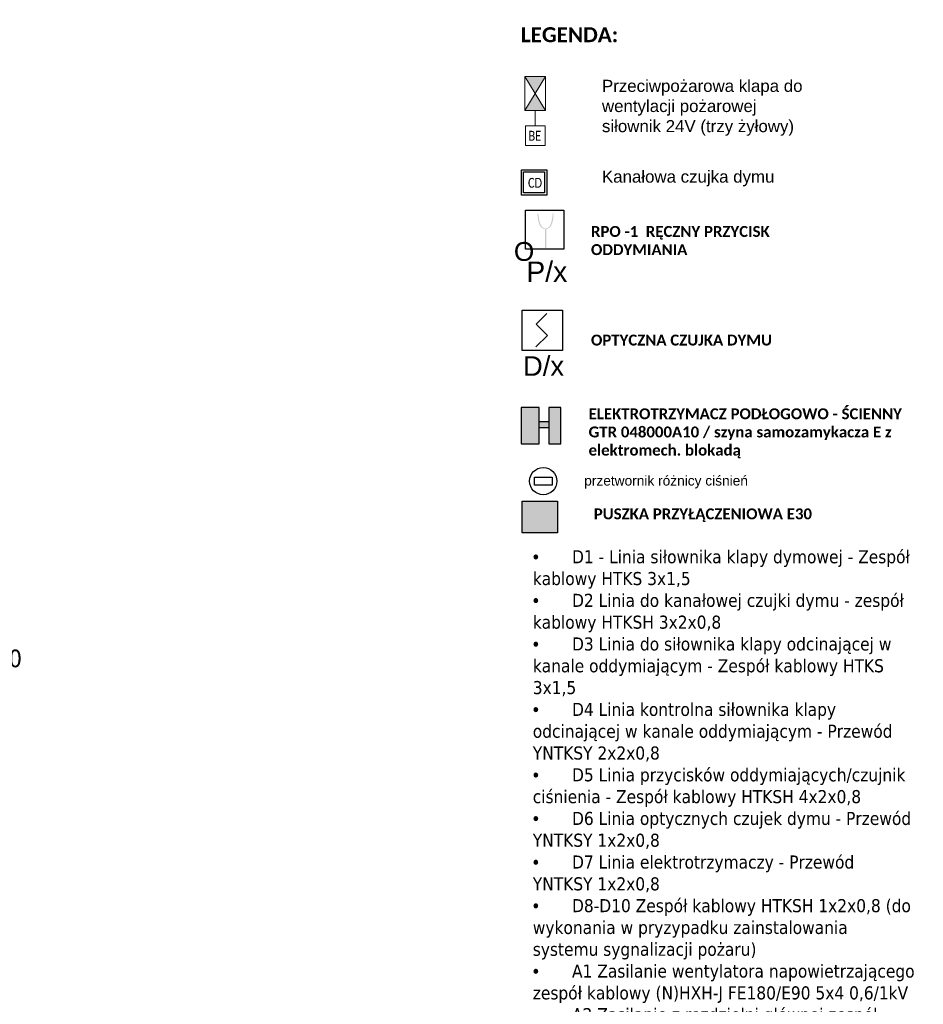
# Model space of a CAD drawing. Header units: millimetres. Extents: x 2260 to 32334, y -33324 to 11762.
# Tile 16 of 79: x 5713 to 7371, y -29015 to -27209. Entities that reach past the tile are written whole.
import ezdxf
from ezdxf.enums import TextEntityAlignment as Align

# ---------------------------------------------------------------- set-up
doc = ezdxf.new("R2010")
doc.units = ezdxf.units.MM
for name, color, linetype in [('mapp-system', 7, 'Continuous'), ('mcr_automatyka', 30, 'Continuous'), ('SIEMENS_adres', 7, 'Continuous'), ('SIEMENS_adres_csp', 7, 'Continuous'), ('SIEMENS_grupa', 5, 'Continuous'), ('SIEMENS_komentarze', 7, 'Continuous')]:
    doc.layers.add(name, color=color, linetype=linetype)
for name, color, linetype, lineweight in [('mcr klapa FID S_V', 30, 'Continuous', 18), ('mcr opis', 7, 'Continuous', 18), ('RAMKA 100', 198, 'Continuous', 15), ('sciany', 7, 'Continuous', 40), ('SIEMENS_czujki', 1, 'Continuous', 30), ('WYŁACZNIK', 1, 'Continuous', 18)]:
    doc.layers.add(name, color=color, linetype=linetype, lineweight=lineweight)
doc.styles.add('ARIAL', font='arial.ttf', dxfattribs={"height": 10})
doc.styles.add('Arial Normalny', font='arial.ttf')
doc.styles.add('CALIBRI', font='calibri.ttf')
doc.styles.add('MtXpl_romans_shx', font='romans.shx')
doc.styles.add('OPS_Arial', font='arial.ttf')
doc.styles.add('SPS 500', font='ARIALN.TTF', dxfattribs={"height": 125})
doc.styles.get("Standard").update_dxf_attribs({"font": 'arial.ttf'})

# ---------------------------------------------------------------- blocks, each defined once
blk = doc.blocks.new('*U79')
for p, q in [((7.6, 28.6), (-10.5, 10.5)), ((-10.5, 10.5), (8.7, -8.7)), ((8.7, -8.7), (-11.1, -28.4))]:
    blk.add_line(p, q)
blk.add_lwpolyline([(-34.5, 34.5), (34.5, 34.5), (34.5, -34.5), (-34.5, -34.5)], close=True)
at = {"flags": 9}
blk.add_attdef('NAZWA', (-58.3, 81.4), '', height=22, dxfattribs=at)
at = {"layer": 'SIEMENS_adres', "style": 'ARIAL', "width": 0.7, "flags": 8}
blk.add_attdef('ADRES', text='', height=26, dxfattribs=at).set_placement((8.7, 57.1), align=Align.MIDDLE_LEFT)
at = {"layer": 'SIEMENS_adres_csp', "style": 'MtXpl_romans_shx', "flags": 8}
blk.add_attdef('CSP', text='', height=15.6, dxfattribs=at).set_placement((-41.4, 26.4), align=Align.MIDDLE_RIGHT)
at = {"layer": 'SIEMENS_grupa', "style": 'ARIAL', "width": 0.7, "flags": 8}
blk.add_attdef('GRUPA', text='', height=26, dxfattribs=at).set_placement((0, -45.7), align=Align.TOP_CENTER)
at = {"layer": 'SIEMENS_komentarze', "style": 'MtXpl_romans_shx', "flags": 1}
blk.add_attdef('PARAMETR', (-210.6, -12.1), '', height=22, dxfattribs=at)
at = {"layer": 'SIEMENS_komentarze', "style": 'MtXpl_romans_shx'}
blk.add_attdef('UWAGI', (40.4, -11.2), '', height=22, dxfattribs=at)
blk = doc.blocks.new('klapa fid s symbol')
at = {"layer": 'mcr klapa FID S_V', "lineweight": 0}
h = blk.add_hatch(color=256, dxfattribs=at)
h.dxf.hatch_style = 1
h.paths.add_polyline_path([(283891, -103319), (284274, -103319), (284083, -103632)])
h.paths.add_polyline_path([(283891, -103946), (284083, -103632), (284274, -103946)])
at = {"layer": 'mcr klapa FID S_V'}
for p, q in [((283891, -103946), (284274, -103319)), ((283891, -103319), (284274, -103946))]:
    blk.add_line(p, q, dxfattribs=at)
at = {"layer": 'mcr klapa FID S_V', "lineweight": 0}
blk.add_line((284083, -104227), (284083, -103946), dxfattribs=at)
at = {"layer": 'mcr klapa FID S_V'}
blk.add_lwpolyline([(283891, -103946), (283891, -103319), (284274, -103319), (284274, -103946)], close=True, dxfattribs=at)
at = {"layer": 'mcr klapa FID S_V', "lineweight": 0}
blk.add_lwpolyline([(283903, -104227), (283903, -104587), (284263, -104587), (284263, -104227)], close=True, dxfattribs=at)
at = {"layer": 'mcr klapa FID S_V', "lineweight": 0, "style": 'CALIBRI', "width": 0.8}
blk.add_text('BE', height=180, dxfattribs=at).set_placement((284076, -104407), align=Align.MIDDLE_CENTER)

msp = doc.modelspace()

# ---------------------------------------------------------------- hatches: boundary and pattern name
at = {"transparency": 33554607}
h = msp.add_hatch(color=256, dxfattribs=at)
h.dxf.hatch_style = 1
h.set_gradient(color1=(0, 0, 255), color2=(0, 0, 228), one_color=1, tint=0.44995, name='CYLINDER')
h.paths.add_polyline_path([(6684.21, -27920.377), (6705.979, -27920.377), (6705.979, -27986.905), (6684.21, -27986.905)])
h.paths.add_polyline_path([(6665.911, -27920.377), (6665.911, -27986.905), (6633.401, -27986.905), (6633.401, -27920.377)])
h.paths.add_polyline_path([(6665.911, -27946.057), (6684.21, -27946.057), (6684.21, -27957.899), (6665.911, -27957.899)])
at = {"transparency": 33554687}
h = msp.add_hatch(color=150, dxfattribs=at)
h.dxf.hatch_style = 1
h.set_gradient(color1=(255, 0, 0), color2=(255, 0, 0), centered=1)
h.paths.add_polyline_path([(6635.092, -28150.57), (6700.097, -28150.57), (6700.097, -28092.491), (6635.092, -28092.491)])
at = {"layer": 'WYŁACZNIK', "lineweight": 30}
h = msp.add_hatch(color=30, dxfattribs=at)
edge = h.paths.add_edge_path()
edge.add_spline(control_points=[(6679.139, -27593.257), (6679.894, -27593.071), (6687.24, -27591.846), (6691.814, -27578.754), (6692.385, -27569.321), (6692.671, -27564.919)], knot_values=[0.41248098, 0.41248098, 0.41248098, 0.41248098, 1.16065763, 6.84798008, 10.93999112, 10.93999112, 10.93999112, 10.93999112], degree=3, periodic=0)
edge.add_line((6692.671, -27564.919), (6690.989, -27564.984))
edge.add_spline(control_points=[(6690.989, -27564.984), (6690.804, -27566.928), (6690.62, -27568.859), (6690.205, -27572.125), (6690.01, -27573.448), (6689.523, -27576.138), (6689.231, -27577.513), (6688.354, -27580.906), (6687.696, -27582.914), (6686.286, -27585.955), (6685.632, -27587.094), (6684.145, -27589.069), (6683.315, -27589.904), (6681.927, -27590.87), (6681.44, -27591.145), (6680.408, -27591.593), (6679.839, -27591.774), (6678.795, -27592.05), (6678.344, -27592.154), (6677.272, -27592.135)], knot_values=[0.09000362, 0.09000362, 0.09000362, 0.09000362, 2.04786432, 2.04786432, 3.36458653, 3.36458653, 4.68130874, 4.68130874, 6.58705887, 6.58705887, 7.88515302, 7.88515302, 9.18324717, 9.18324717, 9.83229424, 9.83229424, 10.48134132, 10.48134132, 10.93999112, 10.93999112, 10.93999112, 10.93999112], degree=3, periodic=0)
edge.add_spline(control_points=[(6677.88, -27592.258), (6677.416, -27592.154), (6676.964, -27592.05), (6675.92, -27591.774), (6675.352, -27591.593), (6674.319, -27591.145), (6673.833, -27590.87), (6672.444, -27589.904), (6671.614, -27589.069), (6670.127, -27587.094), (6669.473, -27585.955), (6668.063, -27582.914), (6667.405, -27580.906), (6666.528, -27577.513), (6666.236, -27576.138), (6665.749, -27573.448), (6665.554, -27572.125), (6665.14, -27568.859), (6664.955, -27566.928), (6664.77, -27564.984)], knot_values=[0.09000362, 0.09000362, 0.09000362, 0.09000362, 0.54865342, 0.54865342, 1.1977005, 1.1977005, 1.84674757, 1.84674757, 3.14484172, 3.14484172, 4.44293587, 4.44293587, 6.348686, 6.348686, 7.66540821, 7.66540821, 8.98213042, 8.98213042, 10.93999112, 10.93999112, 10.93999112, 10.93999112], degree=3, periodic=0)
edge.add_line((6664.77, -27564.984), (6662.828, -27565.205))
edge.add_spline(control_points=[(6662.828, -27565.205), (6663.342, -27569.264), (6663.686, -27579.383), (6669.174, -27592.075), (6675.866, -27593.071), (6676.621, -27593.257)], knot_values=[0.41248098, 0.41248098, 0.41248098, 0.41248098, 4.50449202, 10.19181446, 10.93999112, 10.93999112, 10.93999112, 10.93999112], degree=3, periodic=0)
edge.add_line((6676.621, -27593.257), (6676.621, -27627.688))
edge.add_line((6676.621, -27627.688), (6679.139, -27627.688))
edge.add_line((6679.139, -27627.688), (6679.139, -27593.257))

# ---------------------------------------------------------------- linework, layer by layer
for points in [[(6633.401, -27920.377), (6633.401, -27986.905), (6665.911, -27986.905), (6665.911, -27920.377)], [(6684.21, -27920.377), (6684.21, -27986.905), (6705.979, -27986.905), (6705.979, -27920.377)], [(6684.21, -27946.057), (6684.21, -27957.899), (6665.911, -27957.899), (6665.911, -27946.057)]]:
    msp.add_lwpolyline(points, close=True)
at = {"color": 150}
msp.add_lwpolyline([(6635.092, -28092.491), (6700.097, -28092.491), (6700.097, -28150.57), (6635.092, -28150.57)], close=True, dxfattribs=at)
at = {"layer": 'mcr_automatyka', "color": 30, "ltscale": 300}
for p, q in [((6633.806, -27484.534), (6680.029, -27484.534)), ((6633.806, -27530.757), (6633.806, -27484.534)), ((6637.642, -27488.368), (6676.192, -27488.368)), ((6637.642, -27526.924), (6637.642, -27488.368)), ((6676.192, -27488.368), (6676.192, -27526.924)), ((6680.029, -27484.534), (6680.029, -27530.757)), ((6676.192, -27526.924), (6637.642, -27526.924)), ((6680.029, -27530.757), (6633.806, -27530.757))]:
    msp.add_line(p, q, dxfattribs=at)
msp.add_lwpolyline([(6657.675, -28048.106), (6689.837, -28048.106), (6689.837, -28062.854), (6657.675, -28062.854)], close=True, dxfattribs=at)
msp.add_circle((6673.756, -28055.48), 25, dxfattribs=at)
at = {"layer": 'WYŁACZNIK', "color": 30, "lineweight": 30}
msp.add_lwpolyline([(6640.923, -27558.702), (6711.432, -27558.702), (6711.432, -27629.965), (6640.931, -27629.965)], close=True, dxfattribs=at)

# ---------------------------------------------------------------- block references
at = {"layer": 'mcr klapa FID S_V', "xscale": 0.1, "yscale": 0.1, "zscale": 0.1}
msp.add_blockref('klapa fid s symbol', (-21749.337, -16981.192), dxfattribs=at)
at = {"layer": 'SIEMENS_czujki', "xscale": 1.074282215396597, "yscale": 1.074282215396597, "zscale": 1.074282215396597}
msp.add_blockref('*U79', (6671.986, -27778.768), dxfattribs=at)

# ---------------------------------------------------------------- texts
at = {"color": 0, "linetype": 'ByBlock', "lineweight": -2, "char_height": 22.1538, "width": 714.84, "attachment_point": 4, "style": 'Arial Normalny'}
for s, insert in [('{\\fArial|b0|i0|c238|p34;\\C256;Przeciwpożarowa klapa do \\Pwentylacji pożarowej \\Psiłownik 24V (trzy żyłowy)}', (6781.402, -27370.668)), ('{\\fArial|b0|i0|c238|p34;\\C256;Kanałowa czujka dymu}', (6781.402, -27500.247))]:
    msp.add_mtext(s, dxfattribs=dict(at, insert=insert))
at = {"layer": 'mapp-system', "attachment_point": 1, "style": 'SPS 500', "bg_fill": 2}
for s, insert, char_height, width in [('{\\fCalibri Light|b1|i0|c238|p34;LEGENDA:}', (6632.591, -27222.759, 1376.344), 27.52689, 640.86051), ('{\\fCalibri Light|b1|i0|c238|p34;RPO -1  RĘCZNY PRZYCISK ODDYMIANIA}', (6761.256, -27587.498, 1000), 20, 465.62512), ('{\\fCalibri Light|b1|i0|c238|p34;OPTYCZNA CZUJKA DYMU}', (6761.256, -27786.767, 1000), 20, 599.87182), ('{\\fCalibri Light|b1|i0|c238|p34;ELEKTROTRZYMACZ PODŁOGOWO - ŚCIENNY GTR 048000A10 / szyna samozamykacza E z elektromech. blokadą}', (6756.837, -27922.037, 1000), 20, 578.60811)]:
    msp.add_mtext(s, dxfattribs=dict(at, insert=insert, char_height=char_height, width=width))
at = {"layer": 'mcr opis', "attachment_point": 1, "line_spacing_factor": 0.8, "bg_fill": 2}
for s, insert, char_height, width in [('{\\fArial|b0|i0|c238|p34;przetwornik różnicy ciśnień}', (6748.865, -28045.686), 18, 303.43658), ('\\pxsm1;{\\fSymbol|b0|i0|c2|p18;\\H1.333333x;·^I\\fTahoma|b0|i0|c238|p34;D1 - Linia siłownika klapy dymowej - Zespół kablowy HTKS 3x1,5\\P\\fSymbol|b0|i0|c2|p18;·^I\\fTahoma|b0|i0|c238|p34;D2 Linia do kanałowej czujki dymu - zespół kablowy HTKSH 3x2x0,8\\P\\fSymbol|b0|i0|c2|p18;·^I\\fTahoma|b0|i0|c238|p34;D3 Linia do siłownika klapy odcinającej w kanale oddymiającym - Zespół kablowy HTKS 3x1,5\\P\\fSymbol|b0|i0|c2|p18;·^I\\fTahoma|b0|i0|c238|p34;D4 Linia kontrolna siłownika klapy odcinającej w kanale oddymiającym - Przewód  YNTKSY 2x2x0,8\\P\\fSymbol|b0|i0|c2|p18;·^I\\fTahoma|b0|i0|c238|p34;D5 Linia przycisków oddymiających/czujnik ciśnienia - Zespół kablowy HTKSH 4x2x0,8 \\P\\fSymbol|b0|i0|c2|p18;·^I\\fTahoma|b0|i0|c238|p34;D6 Linia optycznych czujek dymu - Przewód  YNTKSY 1x2x0,8\\P\\fSymbol|b0|i0|c2|p18;·^I\\fTahoma|b0|i0|c238|p34;D7 Linia elektrotrzymaczy - Przewód  YNTKSY 1x2x0,8\\P\\fSymbol|b0|i0|c2|p18;·^I\\fTahoma|b0|i0|c238|p34;D8-D10 Zespół kablowy HTKSH 1x2x0,8 (do wykonania w pryzypadku zainstalowania systemu sygnalizacji pożaru)\\P\\fSymbol|b0|i0|c2|p18;·^I\\fTahoma|b0|i0|c238|p34;A1 Zasilanie wentylatora napowietrzającego zespół kablowy (N)HXH-J FE180/E90 5x4 0,6/1kV\\P\\fSymbol|b0|i0|c2|p18;·^I\\fTahoma|b0|i0|c238|p34;A2 Zasilanie z rozdzielni głównej zespół kablowy (N)HXH-J FE180/E90 5x4 0,6/1kV}', (6654.478, -28182.285), 18, 703.54593), ('~400V sprzed przeciwpożarowego\\Pwyłącznika prądu, rozdzielnica R.P.POŻ\\P{\\fTahoma|b0|i0|c238|p34;\\H1.33333x;(N)HXH-J FE180/E90 5x4 0,6/1kV}', (5333.983, -28235.316), 24.24091, 406.61339)]:
    msp.add_mtext(s, dxfattribs=dict(at, insert=insert, char_height=char_height, width=width))
at = {"layer": 'mcr_automatyka', "color": 30, "ltscale": 300, "style": 'CALIBRI', "width": 0.8}
msp.add_text('CD', height=18, dxfattribs=at).set_placement((6658.62, -27508.267), align=Align.MIDDLE_CENTER)
at = {"layer": 'RAMKA 100', "color": 30, "lineweight": 25, "insert": (6680.164, -27652.65), "char_height": 37.3269, "width": 416.32943, "attachment_point": 2, "style": 'OPS_Arial'}
msp.add_mtext('P/x ', dxfattribs=at)
at = {"layer": 'RAMKA 100', "color": 1, "lineweight": 25, "insert": (6674.195, -27826.328), "char_height": 36.0406, "width": 401.9831, "attachment_point": 2, "style": 'OPS_Arial'}
msp.add_mtext('D/x ', dxfattribs=at)
at = {"layer": 'sciany', "color": 30, "lineweight": 25, "insert": (6619.751, -27616.95), "char_height": 34.53319, "width": 42.84663, "attachment_point": 1}
msp.add_mtext('{\\fArial|b0|i0|c238|p34;O}', dxfattribs=at)

# ---------------------------------------------------------------- next in the draw order: texts
at = {"layer": 'mapp-system', "insert": (6766.379, -28105.642, 1000), "char_height": 20, "width": 571.65716, "attachment_point": 1, "style": 'SPS 500', "bg_fill": 2}
msp.add_mtext('{\\fCalibri Light|b1|i0|c238|p34;PUSZKA PRZYŁĄCZENIOWA E30}', dxfattribs=at)

doc.saveas('drawing.dxf')
